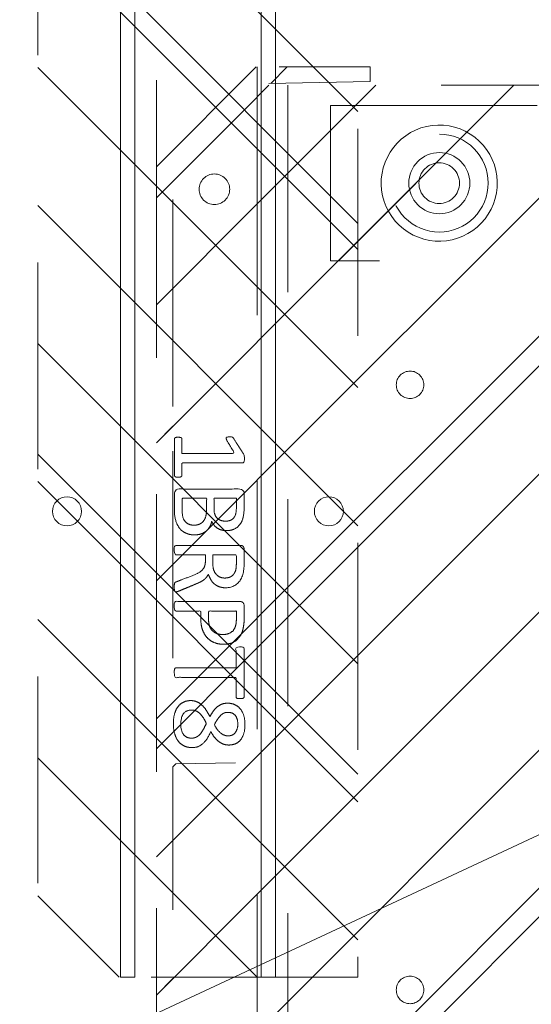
# Model space of a CAD drawing. Header units: inches. Extents: x -416 to -272, y -73 to 47.
# Tile 168 of 206: x -338.58 to -335.28, y 1.34 to 7.68. Entities that reach past the tile are written whole.
import ezdxf

# ---------------------------------------------------------------- set-up
doc = ezdxf.new("R2010")
doc.units = ezdxf.units.IN
doc.header["$LTSCALE"] = 32
doc.header["$MEASUREMENT"] = 0
doc.linetypes.add('Dash Style-1', pattern=[0.083328, 0.041656, -0.041672])
for name, color, linetype, lineweight in [('DashLine', 7, 'Continuous', 13), ('DashLineFill', 7, 'Dash Style-1', 13), ('Drawing', 7, 'Continuous', 18), ('None', 7, 'Continuous', 18), ('SolidLine', 7, 'Continuous', 15), ('WasteShelf_H', 7, 'Continuous', 18)]:
    doc.layers.add(name, color=color, linetype=linetype, lineweight=lineweight)
pattern_1 = [(45, (0, 0), (-1.61302, 1.93572), []), (45, (-1.0608, 1.0608), (-0.472346, 0.416761), [])]

# ---------------------------------------------------------------- blocks, each defined once
blk = doc.blocks.new('Group-10')
at = {"layer": 'DashLineFill', "linetype": 'Continuous', "lineweight": 13}
h = blk.add_hatch(dxfattribs=at)
h.set_pattern_fill('Steel', color=253, style=0, pattern_type=2)
h.set_pattern_definition(pattern_1)
h.paths.add_polyline_path([(2.9961, -7.5), (2.9961, -5.4378), (44.9961, -5.4378), (44.9961, -7.5)])
at = {"layer": 'DashLine', "flags": 128}
for points in [[(2.9961, -6.0626), (2.9961, -5.9689), (44.9961, -5.9689), (44.9961, -6.0626)], [(2.9961, -6.9689), (2.9961, -6.8752), (44.9961, -6.8752), (44.9961, -6.9689)]]:
    blk.add_lwpolyline(points, close=True, dxfattribs=at)
at = {"layer": 'DashLineFill', "flags": 128}
blk.add_lwpolyline([(2.9961, -7.5), (2.9961, -5.4378), (44.9961, -5.4378), (44.9961, -7.5)], close=True, dxfattribs=at)
at = {"layer": 'SolidLine', "flags": 128}
for points in [[(5.9024, -5.6252, -0.414214), (5.9961, -5.5315, -0.414214), (6.0898, -5.6252, -0.414214), (5.9961, -5.7189, -0.414214)], [(5.9024, -5.6252, -0.414214), (5.9961, -5.5315, -0.414214), (6.0898, -5.6252, -0.414214), (5.9961, -5.7189, -0.414214)], [(5.9024, -7.3126, -0.414214), (5.9961, -7.2189, -0.414214), (6.0898, -7.3126, -0.414214), (5.9961, -7.4063, -0.414214)], [(5.9024, -7.3126, -0.414214), (5.9961, -7.2189, -0.414214), (6.0898, -7.3126, -0.414214), (5.9961, -7.4063, -0.414214)]]:
    blk.add_lwpolyline(points, format="xyb", close=True, dxfattribs=at)
blk = doc.blocks.new('Group-13')
at = {"layer": 'None'}
blk.add_blockref('Group-10', (0, 0), dxfattribs=at)
blk = doc.blocks.new('Group-14')
at = {"layer": 'None'}
blk.add_blockref('Group-13', (0, 0), dxfattribs=at)
blk = doc.blocks.new('SL Leg Credenza (2D)-2')
at = {"layer": 'None'}
blk.add_blockref('Group-14', (0, 0), dxfattribs=at)
at = {"layer": 'Drawing', "color": 0, "flags": 1}
for tag in ['Tag', 'Catalog', 'Option1', 'Option2', 'Option3', 'Option4', 'Option5', 'Option6', 'Option7', 'Option8', 'Option9', 'Option10', 'Option11', 'Option12', 'Custom', 'FinishGroup', 'Discount', 'Item2', 'Item3', 'Item6', 'Item8', 'Item9', 'Item10', 'Item12', 'Item13', 'Item16', 'Item18', 'Item19', 'Item20', 'Item21', 'Item22', 'Item23', 'Item24', 'Item25', 'Item1', 'Item4', 'Item5', 'Item7', 'Item11', 'Item14', 'Item15', 'Item17']:
    blk.add_attdef(tag, (-12.8741, 13.4932), '', height=0.00709, dxfattribs=at)
blk = doc.blocks.new('Group-105')
at = {"layer": 'DashLine'}
blk.add_line((71.8898, -12.0079), (55.7172, -19.5493), dxfattribs=at)
blk = doc.blocks.new('1BRPT9-Bracket (2D)')
at = {"layer": 'DashLineFill', "linetype": 'Continuous', "lineweight": 13}
h = blk.add_hatch(dxfattribs=at)
h.set_pattern_fill('Steel', color=253, style=0, pattern_type=2)
h.set_pattern_definition(pattern_1)
edge = h.paths.add_edge_path()
edge.add_line((-2.3221, -8.7402), (-2.3221, 8.7402))
edge.add_line((-2.3221, 8.7402), (1.6779, 8.7402))
edge.add_arc((1.6779, 8.4882), 0.252, 0, 90, ccw=False)
edge.add_line((1.9299, 8.4882), (1.9299, 7.4803))
edge.add_line((1.9299, 7.4803), (2.3236, 7.4611))
edge.add_line((2.3236, 7.4611), (2.3236, -7.4803))
edge.add_line((2.3236, -7.4803), (1.9299, -7.4803))
edge.add_line((1.9299, -7.4803), (1.9299, -8.4882))
edge.add_arc((1.6779, -8.4882), 0.252, -90, 0, ccw=False)
edge.add_line((1.6779, -8.7402), (-2.3221, -8.7402))
h = blk.add_hatch(dxfattribs=at)
h.set_pattern_fill('Steel', color=253, style=0, pattern_type=2)
h.set_pattern_definition(pattern_1)
h.paths.add_polyline_path([(-1.1488, 8.4252), (-1.118, 8.4237), (-1.0874, 8.4191), (-1.0574, 8.4116), (-1.0283, 8.4012), (-1.0004, 8.388), (-0.9739, 8.3721), (-0.949, 8.3537), (-0.9261, 8.3329), (-0.9054, 8.31), (-0.887, 8.2852), (-0.8711, 8.2587), (-0.8579, 8.2308), (-0.8474, 8.2017), (-0.8399, 8.1717), (-0.8354, 8.1411), (-0.8339, 8.1102), (-0.8354, 8.0794), (-0.8399, 8.0488), (-0.8474, 8.0188), (-0.8579, 7.9897), (-0.8711, 7.9618), (-0.887, 7.9353), (-0.9054, 7.9104), (-0.9261, 7.8875), (-0.949, 7.8668), (-0.9739, 7.8484), (-1.0004, 7.8325), (-1.0283, 7.8193), (-1.0574, 7.8088), (-1.0874, 7.8013), (-1.118, 7.7968), (-1.1488, 7.7953), (-1.1797, 7.7968), (-1.2103, 7.8013), (-1.2403, 7.8088), (-1.2694, 7.8193), (-1.2973, 7.8325), (-1.3238, 7.8484), (-1.3486, 7.8668), (-1.3716, 7.8875), (-1.3923, 7.9104), (-1.4107, 7.9353), (-1.4266, 7.9618), (-1.4398, 7.9897), (-1.4502, 8.0188), (-1.4577, 8.0488), (-1.4623, 8.0794), (-1.4638, 8.1102), (-1.4623, 8.1411), (-1.4577, 8.1717), (-1.4502, 8.2017), (-1.4398, 8.2308), (-1.4266, 8.2587), (-1.4107, 8.2852), (-1.3923, 8.31), (-1.3716, 8.3329), (-1.3486, 8.3537), (-1.3238, 8.3721), (-1.2973, 8.388), (-1.2694, 8.4012), (-1.2403, 8.4116), (-1.2103, 8.4191), (-1.1797, 8.4237)])
h = blk.add_hatch(dxfattribs=at)
h.set_pattern_fill('Steel', color=253, style=0, pattern_type=2)
h.set_pattern_definition(pattern_1)
h.paths.add_polyline_path([(-1.1488, 8.3071), (-1.1295, 8.3061), (-1.1104, 8.3033), (-1.0917, 8.2986), (-1.0735, 8.2921), (-1.056, 8.2838), (-1.0395, 8.2739), (-1.024, 8.2624), (-1.0096, 8.2494), (-0.9967, 8.2351), (-0.9852, 8.2196), (-0.9752, 8.203), (-0.967, 8.1856), (-0.9605, 8.1674), (-0.9558, 8.1486), (-0.9529, 8.1295), (-0.952, 8.1102), (-0.9529, 8.0909), (-0.9558, 8.0718), (-0.9605, 8.0531), (-0.967, 8.0349), (-0.9752, 8.0174), (-0.9852, 8.0009), (-0.9967, 7.9854), (-1.0096, 7.971), (-1.024, 7.9581), (-1.0395, 7.9466), (-1.056, 7.9366), (-1.0735, 7.9284), (-1.0917, 7.9219), (-1.1104, 7.9172), (-1.1295, 7.9143), (-1.1488, 7.9134), (-1.1681, 7.9143), (-1.1872, 7.9172), (-1.206, 7.9219), (-1.2242, 7.9284), (-1.2416, 7.9366), (-1.2582, 7.9466), (-1.2737, 7.9581), (-1.288, 7.971), (-1.301, 7.9854), (-1.3125, 8.0009), (-1.3224, 8.0174), (-1.3307, 8.0349), (-1.3372, 8.0531), (-1.3419, 8.0718), (-1.3447, 8.0909), (-1.3457, 8.1102), (-1.3447, 8.1295), (-1.3419, 8.1486), (-1.3372, 8.1674), (-1.3307, 8.1856), (-1.3224, 8.203), (-1.3125, 8.2196), (-1.301, 8.2351), (-1.288, 8.2494), (-1.2737, 8.2624), (-1.2582, 8.2739), (-1.2416, 8.2838), (-1.2242, 8.2921), (-1.206, 8.2986), (-1.1872, 8.3033), (-1.1681, 8.3061)])
h = blk.add_hatch(dxfattribs=at)
h.set_pattern_fill('Steel', color=253, style=0, pattern_type=2)
h.set_pattern_definition(pattern_1)
h.paths.add_polyline_path([(-1.3378, 6.8996), (-1.3291, 6.8992), (-1.3205, 6.8979), (-1.3121, 6.8958), (-1.3039, 6.8929), (-1.2961, 6.8891), (-1.2886, 6.8847), (-1.2816, 6.8795), (-1.2752, 6.8737), (-1.2693, 6.8672), (-1.2642, 6.8602), (-1.2597, 6.8528), (-1.256, 6.8449), (-1.253, 6.8367), (-1.2509, 6.8283), (-1.2497, 6.8197), (-1.2492, 6.811), (-1.2497, 6.8023), (-1.2509, 6.7937), (-1.253, 6.7853), (-1.256, 6.7771), (-1.2597, 6.7693), (-1.2642, 6.7618), (-1.2693, 6.7548), (-1.2752, 6.7484), (-1.2816, 6.7425), (-1.2886, 6.7374), (-1.2961, 6.7329), (-1.3039, 6.7292), (-1.3121, 6.7263), (-1.3205, 6.7241), (-1.3291, 6.7229), (-1.3378, 6.7224), (-1.3465, 6.7229), (-1.3551, 6.7241), (-1.3635, 6.7263), (-1.3717, 6.7292), (-1.3796, 6.7329), (-1.387, 6.7374), (-1.394, 6.7425), (-1.4005, 6.7484), (-1.4063, 6.7548), (-1.4115, 6.7618), (-1.4159, 6.7693), (-1.4197, 6.7771), (-1.4226, 6.7853), (-1.4247, 6.7937), (-1.426, 6.8023), (-1.4264, 6.811), (-1.426, 6.8197), (-1.4247, 6.8283), (-1.4226, 6.8367), (-1.4197, 6.8449), (-1.4159, 6.8528), (-1.4115, 6.8602), (-1.4063, 6.8672), (-1.4005, 6.8737), (-1.394, 6.8795), (-1.387, 6.8847), (-1.3796, 6.8891), (-1.3717, 6.8929), (-1.3635, 6.8958), (-1.3551, 6.8979), (-1.3465, 6.8992)])
h = blk.add_hatch(dxfattribs=at)
h.set_pattern_fill('Steel', color=253, style=0, pattern_type=2)
h.set_pattern_definition(pattern_1)
h.paths.add_polyline_path([(-1.3378, 3.002), (-1.3291, 3.0015), (-1.3205, 3.0003), (-1.3121, 2.9982), (-1.3039, 2.9952), (-1.2961, 2.9915), (-1.2886, 2.987), (-1.2816, 2.9819), (-1.2752, 2.976), (-1.2693, 2.9696), (-1.2642, 2.9626), (-1.2597, 2.9551), (-1.256, 2.9473), (-1.253, 2.9391), (-1.2509, 2.9307), (-1.2497, 2.9221), (-1.2492, 2.9134), (-1.2497, 2.9047), (-1.2509, 2.8961), (-1.253, 2.8877), (-1.256, 2.8795), (-1.2597, 2.8716), (-1.2642, 2.8642), (-1.2693, 2.8572), (-1.2752, 2.8507), (-1.2816, 2.8449), (-1.2886, 2.8397), (-1.2961, 2.8353), (-1.3039, 2.8315), (-1.3121, 2.8286), (-1.3205, 2.8265), (-1.3291, 2.8252), (-1.3378, 2.8248), (-1.3465, 2.8252), (-1.3551, 2.8265), (-1.3635, 2.8286), (-1.3717, 2.8315), (-1.3796, 2.8353), (-1.387, 2.8397), (-1.394, 2.8449), (-1.4005, 2.8507), (-1.4063, 2.8572), (-1.4115, 2.8642), (-1.4159, 2.8716), (-1.4197, 2.8795), (-1.4226, 2.8877), (-1.4247, 2.8961), (-1.426, 2.9047), (-1.4264, 2.9134), (-1.426, 2.9221), (-1.4247, 2.9307), (-1.4226, 2.9391), (-1.4197, 2.9473), (-1.4159, 2.9551), (-1.4115, 2.9626), (-1.4063, 2.9696), (-1.4005, 2.976), (-1.394, 2.9819), (-1.387, 2.987), (-1.3796, 2.9915), (-1.3717, 2.9952), (-1.3635, 2.9982), (-1.3551, 3.0003), (-1.3465, 3.0015)])
at = {"layer": 'DashLineFill'}
blk.add_line((-2.1252, 8.7402), (-2.1252, -8.7402), dxfattribs=at)
at = {"layer": 'DashLineFill', "flags": 128}
blk.add_lwpolyline([(-2.3221, -8.7402), (-2.3221, 8.7402), (1.6779, 8.7402, -0.414214), (1.9299, 8.4882), (1.9299, 7.4803), (2.3236, 7.4611), (2.3236, -7.4803), (1.9299, -7.4803), (1.9299, -8.4882, -0.414214), (1.6779, -8.7402)], format="xyb", close=True, dxfattribs=at)
for points in [[(-1.1488, 8.4252), (-1.118, 8.4237), (-1.0874, 8.4191), (-1.0574, 8.4116), (-1.0283, 8.4012), (-1.0004, 8.388), (-0.9739, 8.3721), (-0.949, 8.3537), (-0.9261, 8.3329), (-0.9054, 8.31), (-0.887, 8.2852), (-0.8711, 8.2587), (-0.8579, 8.2308), (-0.8474, 8.2017), (-0.8399, 8.1717), (-0.8354, 8.1411), (-0.8339, 8.1102), (-0.8354, 8.0794), (-0.8399, 8.0488), (-0.8474, 8.0188), (-0.8579, 7.9897), (-0.8711, 7.9618), (-0.887, 7.9353), (-0.9054, 7.9104), (-0.9261, 7.8875), (-0.949, 7.8668), (-0.9739, 7.8484), (-1.0004, 7.8325), (-1.0283, 7.8193), (-1.0574, 7.8088), (-1.0874, 7.8013), (-1.118, 7.7968), (-1.1488, 7.7953), (-1.1797, 7.7968), (-1.2103, 7.8013), (-1.2403, 7.8088), (-1.2694, 7.8193), (-1.2973, 7.8325), (-1.3238, 7.8484), (-1.3486, 7.8668), (-1.3716, 7.8875), (-1.3923, 7.9104), (-1.4107, 7.9353), (-1.4266, 7.9618), (-1.4398, 7.9897), (-1.4502, 8.0188), (-1.4577, 8.0488), (-1.4623, 8.0794), (-1.4638, 8.1102), (-1.4623, 8.1411), (-1.4577, 8.1717), (-1.4502, 8.2017), (-1.4398, 8.2308), (-1.4266, 8.2587), (-1.4107, 8.2852), (-1.3923, 8.31), (-1.3716, 8.3329), (-1.3486, 8.3537), (-1.3238, 8.3721), (-1.2973, 8.388), (-1.2694, 8.4012), (-1.2403, 8.4116), (-1.2103, 8.4191), (-1.1797, 8.4237)], [(-1.1488, 8.3071), (-1.1295, 8.3061), (-1.1104, 8.3033), (-1.0917, 8.2986), (-1.0735, 8.2921), (-1.056, 8.2838), (-1.0395, 8.2739), (-1.024, 8.2624), (-1.0096, 8.2494), (-0.9967, 8.2351), (-0.9852, 8.2196), (-0.9752, 8.203), (-0.967, 8.1856), (-0.9605, 8.1674), (-0.9558, 8.1486), (-0.9529, 8.1295), (-0.952, 8.1102), (-0.9529, 8.0909), (-0.9558, 8.0718), (-0.9605, 8.0531), (-0.967, 8.0349), (-0.9752, 8.0174), (-0.9852, 8.0009), (-0.9967, 7.9854), (-1.0096, 7.971), (-1.024, 7.9581), (-1.0395, 7.9466), (-1.056, 7.9366), (-1.0735, 7.9284), (-1.0917, 7.9219), (-1.1104, 7.9172), (-1.1295, 7.9143), (-1.1488, 7.9134), (-1.1681, 7.9143), (-1.1872, 7.9172), (-1.206, 7.9219), (-1.2242, 7.9284), (-1.2416, 7.9366), (-1.2582, 7.9466), (-1.2737, 7.9581), (-1.288, 7.971), (-1.301, 7.9854), (-1.3125, 8.0009), (-1.3224, 8.0174), (-1.3307, 8.0349), (-1.3372, 8.0531), (-1.3419, 8.0718), (-1.3447, 8.0909), (-1.3457, 8.1102), (-1.3447, 8.1295), (-1.3419, 8.1486), (-1.3372, 8.1674), (-1.3307, 8.1856), (-1.3224, 8.203), (-1.3125, 8.2196), (-1.301, 8.2351), (-1.288, 8.2494), (-1.2737, 8.2624), (-1.2582, 8.2739), (-1.2416, 8.2838), (-1.2242, 8.2921), (-1.206, 8.2986), (-1.1872, 8.3033), (-1.1681, 8.3061)], [(-1.3378, 6.8996), (-1.3291, 6.8992), (-1.3205, 6.8979), (-1.3121, 6.8958), (-1.3039, 6.8929), (-1.2961, 6.8891), (-1.2886, 6.8847), (-1.2816, 6.8795), (-1.2752, 6.8737), (-1.2693, 6.8672), (-1.2642, 6.8602), (-1.2597, 6.8528), (-1.256, 6.8449), (-1.253, 6.8367), (-1.2509, 6.8283), (-1.2497, 6.8197), (-1.2492, 6.811), (-1.2497, 6.8023), (-1.2509, 6.7937), (-1.253, 6.7853), (-1.256, 6.7771), (-1.2597, 6.7693), (-1.2642, 6.7618), (-1.2693, 6.7548), (-1.2752, 6.7484), (-1.2816, 6.7425), (-1.2886, 6.7374), (-1.2961, 6.7329), (-1.3039, 6.7292), (-1.3121, 6.7263), (-1.3205, 6.7241), (-1.3291, 6.7229), (-1.3378, 6.7224), (-1.3465, 6.7229), (-1.3551, 6.7241), (-1.3635, 6.7263), (-1.3717, 6.7292), (-1.3796, 6.7329), (-1.387, 6.7374), (-1.394, 6.7425), (-1.4005, 6.7484), (-1.4063, 6.7548), (-1.4115, 6.7618), (-1.4159, 6.7693), (-1.4197, 6.7771), (-1.4226, 6.7853), (-1.4247, 6.7937), (-1.426, 6.8023), (-1.4264, 6.811), (-1.426, 6.8197), (-1.4247, 6.8283), (-1.4226, 6.8367), (-1.4197, 6.8449), (-1.4159, 6.8528), (-1.4115, 6.8602), (-1.4063, 6.8672), (-1.4005, 6.8737), (-1.394, 6.8795), (-1.387, 6.8847), (-1.3796, 6.8891), (-1.3717, 6.8929), (-1.3635, 6.8958), (-1.3551, 6.8979), (-1.3465, 6.8992)], [(-1.3378, 3.002), (-1.3291, 3.0015), (-1.3205, 3.0003), (-1.3121, 2.9982), (-1.3039, 2.9952), (-1.2961, 2.9915), (-1.2886, 2.987), (-1.2816, 2.9819), (-1.2752, 2.976), (-1.2693, 2.9696), (-1.2642, 2.9626), (-1.2597, 2.9551), (-1.256, 2.9473), (-1.253, 2.9391), (-1.2509, 2.9307), (-1.2497, 2.9221), (-1.2492, 2.9134), (-1.2497, 2.9047), (-1.2509, 2.8961), (-1.253, 2.8877), (-1.256, 2.8795), (-1.2597, 2.8716), (-1.2642, 2.8642), (-1.2693, 2.8572), (-1.2752, 2.8507), (-1.2816, 2.8449), (-1.2886, 2.8397), (-1.2961, 2.8353), (-1.3039, 2.8315), (-1.3121, 2.8286), (-1.3205, 2.8265), (-1.3291, 2.8252), (-1.3378, 2.8248), (-1.3465, 2.8252), (-1.3551, 2.8265), (-1.3635, 2.8286), (-1.3717, 2.8315), (-1.3796, 2.8353), (-1.387, 2.8397), (-1.394, 2.8449), (-1.4005, 2.8507), (-1.4063, 2.8572), (-1.4115, 2.8642), (-1.4159, 2.8716), (-1.4197, 2.8795), (-1.4226, 2.8877), (-1.4247, 2.8961), (-1.426, 2.9047), (-1.4264, 2.9134), (-1.426, 2.9221), (-1.4247, 2.9307), (-1.4226, 2.9391), (-1.4197, 2.9473), (-1.4159, 2.9551), (-1.4115, 2.9626), (-1.4063, 2.9696), (-1.4005, 2.976), (-1.394, 2.9819), (-1.387, 2.987), (-1.3796, 2.9915), (-1.3717, 2.9952), (-1.3635, 2.9982), (-1.3551, 3.0003), (-1.3465, 3.0015)]]:
    blk.add_lwpolyline(points, close=True, dxfattribs=at)
blk = doc.blocks.new('Group-66')
at = {"layer": 'WasteShelf_H', "color": 7}
for points, knots in [([(-2.8316, 6.2154), (-2.839, 6.2154), (-2.8528, 6.2182), (-2.8556, 6.2265), (-2.8556, 6.3455), (-2.8556, 6.4645), (-2.8537, 6.4682), (-2.8482, 6.4719), (-2.839, 6.4738), (-2.826, 6.4738), (-2.8168, 6.4719), (-2.8113, 6.4701), (-2.8076, 6.4645), (-2.8076, 6.4156), (-2.8076, 6.3686), (-2.6378, 6.3686), (-2.468, 6.3686), (-2.4938, 6.4119), (-2.5197, 6.4553), (-2.5215, 6.4609), (-2.5234, 6.4701), (-2.5197, 6.4738), (-2.5086, 6.4756), (-2.4962, 6.4756), (-2.4865, 6.4756), (-2.4809, 6.4738), (-2.4772, 6.4701), (-2.4754, 6.4664), (-2.4422, 6.4147), (-2.409, 6.363), (-2.4071, 6.3612), (-2.4071, 6.3575), (-2.4053, 6.352), (-2.4053, 6.3349), (-2.4053, 6.3169), (-2.409, 6.3114), (-2.4126, 6.3095), (-2.611, 6.3095), (-2.8076, 6.3095), (-2.8076, 6.2689), (-2.8076, 6.2246), (-2.8113, 6.2209), (-2.8168, 6.2173), (-2.826, 6.2154), (-2.8316, 6.2154)], [0, 0, 0, 0.00261, 0.007831, 0.010441, 0.176195, 0.178805, 0.181415, 0.184026, 0.186636, 0.188594, 0.190551, 0.192509, 0.194467, 0.244389, 0.244389, 0.424498, 0.424498, 0.47805, 0.47805, 0.484241, 0.490432, 0.496622, 0.502813, 0.507071, 0.510941, 0.514811, 0.518682, 0.518682, 0.576295, 0.576295, 0.578743, 0.58119, 0.583638, 0.590247, 0.593184, 0.596122, 0.599059, 0.911881, 0.911881, 0.976501, 0.982376, 0.988251, 0.994125, 1, 1, 1]), ([(-2.7264, 5.8443), (-2.7485, 5.8443), (-2.7836, 5.8554), (-2.8131, 5.8738), (-2.8334, 5.9015), (-2.8556, 5.9513), (-2.8556, 6.0584), (-2.8556, 6.1248), (-2.8445, 6.1396), (-2.6313, 6.1396), (-2.4182, 6.1396), (-2.4071, 6.1248), (-2.4071, 6.0667), (-2.4071, 5.9753), (-2.4237, 5.9237), (-2.4514, 5.8904), (-2.4938, 5.872), (-2.5363, 5.872), (-2.5658, 5.8794), (-2.5898, 5.8941), (-2.6101, 5.9181), (-2.6157, 5.931), (-2.6193, 5.9126), (-2.6378, 5.8812), (-2.6655, 5.8572), (-2.7042, 5.8443), (-2.7264, 5.8443)], [0, 0, 0, 0.031455, 0.06291, 0.094366, 0.125821, 0.188731, 0.266159, 0.275837, 0.285516, 0.435531, 0.44521, 0.454888, 0.521427, 0.574659, 0.627891, 0.681123, 0.734355, 0.762747, 0.791139, 0.819531, 0.847924, 0.847924, 0.885943, 0.923962, 0.961981, 1, 1, 1]), ([(-2.7301, 5.907), (-2.7098, 5.907), (-2.6802, 5.92), (-2.6599, 5.944), (-2.6489, 5.9809), (-2.6489, 6.0445), (-2.6489, 6.0805), (-2.7273, 6.0805), (-2.8057, 6.0805), (-2.8057, 6.0371), (-2.8057, 5.9532), (-2.7781, 5.92), (-2.7485, 5.907), (-2.7301, 5.907)], [0, 0, 0, 0.079156, 0.158312, 0.237468, 0.316624, 0.419526, 0.419526, 0.643799, 0.643799, 0.767809, 0.883905, 0.941952, 1, 1, 1]), ([(-2.5271, 5.9329), (-2.5105, 5.9329), (-2.4846, 5.9421), (-2.4662, 5.9624), (-2.4569, 5.9938), (-2.4569, 6.0491), (-2.4569, 6.0805), (-2.5289, 6.0805), (-2.6009, 6.0805), (-2.6009, 6.0464), (-2.6009, 5.9901), (-2.5898, 5.9606), (-2.5695, 5.9421), (-2.5418, 5.9329), (-2.5271, 5.9329)], [0, 0, 0, 0.074499, 0.148998, 0.223496, 0.297995, 0.395417, 0.395417, 0.61891, 0.61891, 0.724928, 0.793696, 0.862464, 0.931232, 1, 1, 1]), ([(-2.8463, 5.478), (-2.85, 5.478), (-2.8537, 5.4798), (-2.8556, 5.4872), (-2.8574, 5.5001), (-2.8574, 5.5186), (-2.8556, 5.5296), (-2.8537, 5.537), (-2.8482, 5.5407), (-2.8426, 5.5426), (-2.79, 5.5629), (-2.7375, 5.5832), (-2.719, 5.5906), (-2.6895, 5.6053), (-2.6673, 5.6275), (-2.6563, 5.657), (-2.6563, 5.6967), (-2.6563, 5.716), (-2.7513, 5.716), (-2.85, 5.716), (-2.8537, 5.7197), (-2.8556, 5.7271), (-2.8574, 5.7382), (-2.8574, 5.7548), (-2.8556, 5.7659), (-2.8537, 5.7733), (-2.85, 5.7769), (-2.6387, 5.7769), (-2.4182, 5.7769), (-2.4071, 5.7622), (-2.4071, 5.7068), (-2.4071, 5.6422), (-2.409, 5.6201), (-2.4108, 5.6108), (-2.4145, 5.585), (-2.4348, 5.5444), (-2.4643, 5.5186), (-2.5031, 5.5038), (-2.5474, 5.5038), (-2.5843, 5.5167), (-2.612, 5.5389), (-2.6304, 5.5721), (-2.6378, 5.5906), (-2.6433, 5.5795), (-2.6581, 5.561), (-2.6784, 5.5463), (-2.7061, 5.5333), (-2.7227, 5.526), (-2.7716, 5.5057), (-2.8205, 5.4854), (-2.8334, 5.4798), (-2.8445, 5.478), (-2.8463, 5.478)], [0, 0, 0, 0.004018, 0.008035, 0.012053, 0.01607, 0.020088, 0.024105, 0.028123, 0.03214, 0.03214, 0.070951, 0.070951, 0.084634, 0.098317, 0.112001, 0.125684, 0.138745, 0.138745, 0.202807, 0.205295, 0.207782, 0.21027, 0.212758, 0.214748, 0.216739, 0.218729, 0.220719, 0.332671, 0.339637, 0.346603, 0.391882, 0.407555, 0.423229, 0.423229, 0.466696, 0.510164, 0.553631, 0.597099, 0.640566, 0.684033, 0.727501, 0.770968, 0.770968, 0.798042, 0.825115, 0.852188, 0.879262, 0.879262, 0.958132, 0.958132, 0.979066, 1, 1, 1]), ([(-2.5326, 5.5666), (-2.5049, 5.5666), (-2.4699, 5.5906), (-2.4606, 5.6182), (-2.4588, 5.6275), (-2.4569, 5.6496), (-2.4569, 5.6911), (-2.4569, 5.716), (-2.5326, 5.716), (-2.6083, 5.716), (-2.6083, 5.6874), (-2.6083, 5.6348), (-2.5972, 5.6016), (-2.5751, 5.5776), (-2.5474, 5.5666), (-2.5326, 5.5666)], [0, 0, 0, 0.142515, 0.285031, 0.285031, 0.330993, 0.376955, 0.445899, 0.445899, 0.655281, 0.655281, 0.734439, 0.800829, 0.867219, 0.93361, 1, 1, 1]), ([(-2.5381, 5.14), (-2.5732, 5.14), (-2.6267, 5.1621), (-2.6636, 5.2027), (-2.6858, 5.2618), (-2.6858, 5.3291), (-2.6858, 5.3541), (-2.7661, 5.3541), (-2.85, 5.3541), (-2.8537, 5.3578), (-2.8556, 5.3651), (-2.8574, 5.3762), (-2.8574, 5.3928), (-2.8556, 5.4039), (-2.8537, 5.4113), (-2.85, 5.415), (-2.6396, 5.415), (-2.42, 5.415), (-2.4071, 5.4002), (-2.4071, 5.343), (-2.4071, 5.2802), (-2.4108, 5.2544), (-2.4182, 5.2175), (-2.4403, 5.1806), (-2.4717, 5.1529), (-2.5141, 5.14), (-2.5381, 5.14)], [0, 0, 0, 0.066268, 0.132535, 0.198803, 0.26507, 0.303966, 0.303966, 0.429297, 0.43506, 0.440822, 0.446584, 0.452347, 0.456957, 0.461567, 0.466177, 0.470786, 0.728938, 0.745073, 0.761208, 0.845107, 0.870922, 0.896738, 0.922553, 0.948369, 0.974184, 1, 1, 1]), ([(-2.5437, 5.2027), (-2.516, 5.2027), (-2.4791, 5.223), (-2.4625, 5.2526), (-2.4569, 5.2839), (-2.4569, 5.3273), (-2.4569, 5.3541), (-2.5464, 5.3541), (-2.6359, 5.3541), (-2.6359, 5.3273), (-2.6359, 5.2747), (-2.623, 5.2378), (-2.5972, 5.2138), (-2.564, 5.2027), (-2.5437, 5.2027)], [0, 0, 0, 0.053098, 0.106195, 0.159293, 0.212391, 0.297937, 0.297937, 0.584068, 0.584068, 0.669615, 0.752211, 0.834807, 0.917404, 1, 1, 1]), ([(-2.4329, 4.7901), (-2.4389, 4.7901), (-2.4496, 4.7901), (-2.4551, 4.7937), (-2.4588, 4.7993), (-2.4588, 4.8639), (-2.4588, 4.9266), (-2.6526, 4.9266), (-2.85, 4.9266), (-2.8537, 4.9303), (-2.8556, 4.9377), (-2.8574, 4.9488), (-2.8574, 4.9654), (-2.8556, 4.9764), (-2.8537, 4.9838), (-2.85, 4.9875), (-2.6526, 4.9875), (-2.4588, 4.9875), (-2.4588, 5.0503), (-2.4588, 5.1149), (-2.4551, 5.1204), (-2.4496, 5.1222), (-2.4403, 5.1241), (-2.4274, 5.1241), (-2.4163, 5.1222), (-2.4108, 5.1204), (-2.4071, 5.1149), (-2.4071, 4.9571), (-2.4071, 4.7993), (-2.4108, 4.7937), (-2.4163, 4.7901), (-2.4274, 4.7901), (-2.4329, 4.7901)], [0, 0, 0, 0.003046, 0.005389, 0.007733, 0.010076, 0.089744, 0.089744, 0.335779, 0.340465, 0.345152, 0.349838, 0.354524, 0.360382, 0.36624, 0.372099, 0.377957, 0.6855, 0.6855, 0.785085, 0.788014, 0.790943, 0.793872, 0.796801, 0.798998, 0.801195, 0.803391, 0.805588, 0.991213, 0.99341, 0.995606, 0.997803, 1, 1, 1]), ([(-2.7411, 4.4744), (-2.7688, 4.4744), (-2.815, 4.4947), (-2.8463, 4.5353), (-2.8629, 4.5925), (-2.8629, 4.6626), (-2.8482, 4.718), (-2.8187, 4.7568), (-2.7781, 4.7771), (-2.7301, 4.7771), (-2.695, 4.7623), (-2.6655, 4.7365), (-2.6396, 4.6977), (-2.6267, 4.6737), (-2.6157, 4.6959), (-2.5917, 4.7272), (-2.564, 4.7494), (-2.5326, 4.7605), (-2.4902, 4.7605), (-2.4496, 4.7438), (-2.4182, 4.7088), (-2.4016, 4.6571), (-2.4016, 4.587), (-2.4182, 4.5372), (-2.4459, 4.5058), (-2.4828, 4.491), (-2.5234, 4.491), (-2.5547, 4.5021), (-2.5843, 4.5242), (-2.6101, 4.5556), (-2.6212, 4.5778), (-2.6544, 4.5002), (-2.7208, 4.4744), (-2.7411, 4.4744)], [0, 0, 0, 0.040945, 0.08189, 0.122836, 0.163781, 0.200632, 0.237482, 0.274333, 0.311184, 0.338205, 0.365227, 0.392248, 0.419269, 0.419269, 0.443822, 0.468375, 0.492928, 0.51748, 0.549396, 0.581313, 0.613229, 0.645145, 0.677061, 0.708977, 0.740893, 0.772809, 0.799408, 0.826007, 0.852606, 0.879205, 0.879205, 0.969801, 1, 1, 1]), ([(-2.7467, 4.5353), (-2.7301, 4.5353), (-2.7042, 4.5464), (-2.6821, 4.5704), (-2.6618, 4.6054), (-2.6507, 4.6294), (-2.6599, 4.6516), (-2.6821, 4.6848), (-2.7042, 4.7051), (-2.7301, 4.7162), (-2.815, 4.7162), (-2.815, 4.5796), (-2.7781, 4.5353), (-2.7467, 4.5353)], [0, 0, 0, 0.062166, 0.124332, 0.186498, 0.248664, 0.248664, 0.305108, 0.361552, 0.417996, 0.474441, 0.742583, 0.871292, 1, 1, 1]), ([(-2.5105, 4.5501), (-2.4957, 4.5501), (-2.4735, 4.5593), (-2.4569, 4.5796), (-2.4477, 4.6073), (-2.4477, 4.6626), (-2.4809, 4.7014), (-2.5252, 4.7014), (-2.5474, 4.6922), (-2.5677, 4.6719), (-2.588, 4.6423), (-2.599, 4.622), (-2.5806, 4.587), (-2.5363, 4.5501), (-2.5105, 4.5501)], [0, 0, 0, 0.064819, 0.129638, 0.194457, 0.259276, 0.388914, 0.518552, 0.583375, 0.648198, 0.71302, 0.777843, 0.777843, 0.888922, 1, 1, 1])]:
    blk.add_open_spline(points, degree=2, knots=knots, dxfattribs=at)
blk = doc.blocks.new('1BRPT8_Cover (2D)')
at = {"layer": 'DashLineFill', "linetype": 'Continuous', "lineweight": 13}
h = blk.add_hatch(dxfattribs=at)
h.set_pattern_fill('Steel', color=253, style=0, pattern_type=2)
h.set_pattern_definition(pattern_1)
h.paths.add_polyline_path([(-1.5945, -8.7638), (-2.3228, -8.7638), (-2.3228, -8.7511), (-2.8261, -8.7423), (-2.8664, -8.7028), (-2.8664, -6.673), (-2.8472, -6.6533), (-2.3228, -6.6441), (-2.3228, -6.5842), (-2.8472, -6.5751), (-2.8664, -6.5554), (-2.8664, -4.4682), (-2.8472, -4.4486), (-2.3228, -4.4394), (-2.3228, -4.3795), (-2.8472, -4.3703), (-2.8664, -4.3507), (-2.8664, -2.2635), (-2.8472, -2.2438), (-2.3228, -2.2347), (-2.3228, -2.1748), (-2.8472, -2.1656), (-2.8664, -2.1459), (-2.8664, -0.0588), (-2.8472, -0.0391), (-2.3228, -0.03), (-2.3228, 0.03), (-2.8472, 0.0391), (-2.8664, 0.0588), (-2.8664, 2.1459), (-2.8472, 2.1656), (-2.3228, 2.1748), (-2.3228, 2.2347), (-2.8472, 2.2438), (-2.8664, 2.2635), (-2.8664, 4.3507), (-2.8472, 4.3703), (-2.3228, 4.3795), (-2.3228, 4.4394), (-2.8472, 4.4486), (-2.8664, 4.4682), (-2.8655, 6.5554), (-2.8472, 6.5751), (-2.3228, 6.5842), (-2.3228, 6.6441), (-2.8472, 6.6533), (-2.8664, 6.673), (-2.8664, 8.7028), (-2.8261, 8.7423), (-1.5945, 8.7638), (-1.5945, 8.8583), (-2.9724, 8.8583), (-2.9724, -8.8583), (-1.5945, -8.8583)])
h = blk.add_hatch(dxfattribs=at)
h.set_pattern_fill('Steel', color=253, style=0, pattern_type=2)
h.set_pattern_definition(pattern_1)
h.paths.add_polyline_path([(-2.3228, 8.8583), (-2.3228, -8.8583), (-2.9724, -8.8583), (-2.9724, 8.8583)])
at = {"layer": 'DashLineFill', "flags": 128}
for points in [[(-1.5945, -8.7638), (-2.3228, -8.7638), (-2.3228, -8.7511), (-2.8261, -8.7423), (-2.8664, -8.7028), (-2.8664, -6.673), (-2.8472, -6.6533), (-2.3228, -6.6441), (-2.3228, -6.5842), (-2.8472, -6.5751), (-2.8664, -6.5554), (-2.8664, -4.4682), (-2.8472, -4.4486), (-2.3228, -4.4394), (-2.3228, -4.3795), (-2.8472, -4.3703), (-2.8664, -4.3507), (-2.8664, -2.2635), (-2.8472, -2.2438), (-2.3228, -2.2347), (-2.3228, -2.1748), (-2.8472, -2.1656), (-2.8664, -2.1459), (-2.8664, -0.0588), (-2.8472, -0.0391), (-2.3228, -0.03), (-2.3228, 0.03), (-2.8472, 0.0391), (-2.8664, 0.0588), (-2.8664, 2.1459), (-2.8472, 2.1656), (-2.3228, 2.1748), (-2.3228, 2.2347), (-2.8472, 2.2438), (-2.8664, 2.2635), (-2.8664, 4.3507), (-2.8472, 4.3703), (-2.3228, 4.3795), (-2.3228, 4.4394), (-2.8472, 4.4486), (-2.8664, 4.4682), (-2.8655, 6.5554), (-2.8472, 6.5751), (-2.3228, 6.5842), (-2.3228, 6.6441), (-2.8472, 6.6533), (-2.8664, 6.673), (-2.8664, 8.7028), (-2.8261, 8.7423), (-1.5945, 8.7638), (-1.5945, 8.8583), (-2.9724, 8.8583), (-2.9724, -8.8583), (-1.5945, -8.8583)], [(-2.3228, 8.8583), (-2.3228, -8.8583), (-2.9724, -8.8583), (-2.9724, 8.8583)]]:
    blk.add_lwpolyline(points, close=True, dxfattribs=at)
at = {"layer": 'SolidLine', "flags": 128}
blk.add_lwpolyline([(-2.5, 8.0709), (-2.5005, 8.0612), (-2.5019, 8.0517), (-2.5042, 8.0423), (-2.5075, 8.0332), (-2.5116, 8.0245), (-2.5166, 8.0162), (-2.5223, 8.0084), (-2.5288, 8.0013), (-2.536, 7.9948), (-2.5437, 7.989), (-2.552, 7.9841), (-2.5608, 7.9799), (-2.5699, 7.9767), (-2.5792, 7.9743), (-2.5888, 7.9729), (-2.5984, 7.9724), (-2.6081, 7.9729), (-2.6176, 7.9743), (-2.627, 7.9767), (-2.6361, 7.9799), (-2.6448, 7.9841), (-2.6531, 7.989), (-2.6609, 7.9948), (-2.668, 8.0013), (-2.6745, 8.0084), (-2.6803, 8.0162), (-2.6852, 8.0245), (-2.6894, 8.0332), (-2.6926, 8.0423), (-2.695, 8.0517), (-2.6964, 8.0612), (-2.6969, 8.0709), (-2.6964, 8.0805), (-2.695, 8.0901), (-2.6926, 8.0994), (-2.6894, 8.1085), (-2.6852, 8.1173), (-2.6803, 8.1255), (-2.6745, 8.1333), (-2.668, 8.1405), (-2.6609, 8.1469), (-2.6531, 8.1527), (-2.6448, 8.1577), (-2.6361, 8.1618), (-2.627, 8.1651), (-2.6176, 8.1674), (-2.6081, 8.1688), (-2.5984, 8.1693), (-2.5888, 8.1688), (-2.5792, 8.1674), (-2.5699, 8.1651), (-2.5608, 8.1618), (-2.552, 8.1577), (-2.5437, 8.1527), (-2.536, 8.1469), (-2.5288, 8.1405), (-2.5223, 8.1333), (-2.5166, 8.1255), (-2.5116, 8.1173), (-2.5075, 8.1085), (-2.5042, 8.0994), (-2.5019, 8.0901), (-2.5005, 8.0805)], close=True, dxfattribs=at)
at = {"layer": 'WasteShelf_H', "color": 7}
blk.add_blockref('Group-66', (0, 0), dxfattribs=at)
blk = doc.blocks.new('1BRPT5-RightBeam (2D)')
at = {"layer": 'DashLineFill', "linetype": 'Continuous', "lineweight": 13}
h = blk.add_hatch(dxfattribs=at)
h.set_pattern_fill('Steel', color=253, style=0, pattern_type=2)
h.set_pattern_definition(pattern_1)
h.paths.add_polyline_path([(-1.8504, 0.5), (20.4724, 0.5), (20.4724, -0.5), (-1.8504, -0.5)])
at = {"layer": 'DashLineFill', "flags": 128}
blk.add_lwpolyline([(-1.8504, 0.5), (20.4724, 0.5), (20.4724, -0.5), (-1.8504, -0.5)], close=True, dxfattribs=at)
at = {"layer": 'SolidLine', "flags": 128}
for points in [[(-1.1768, -0.373), (-1.2132, -0.3686), (-1.2491, -0.3606), (-1.2839, -0.3491), (-1.3175, -0.3342), (-1.3494, -0.3162), (-1.3795, -0.2951), (-1.4073, -0.2711), (-1.4326, -0.2445), (-1.4552, -0.2156), (-1.4749, -0.1846), (-1.4914, -0.1519), (-1.5047, -0.1176), (-1.5145, -0.0823), (-1.5208, -0.0461), (-1.5235, -0.0095), (-1.5227, 0.0272), (-1.5182, 0.0636), (-1.5102, 0.0995), (-1.4987, 0.1343), (-1.4838, 0.1679), (-1.4658, 0.1998), (-1.4447, 0.2299), (-1.4207, 0.2577), (-1.3942, 0.283), (-1.3652, 0.3056), (-1.3342, 0.3253), (-1.3015, 0.3418), (-1.2672, 0.3551), (-1.2319, 0.3649), (-1.1957, 0.3712), (-1.1591, 0.3739), (-1.1224, 0.373), (-1.086, 0.3686), (-1.0502, 0.3606), (-1.0153, 0.3491), (-0.9817, 0.3342), (-0.9498, 0.3162), (-0.9197, 0.2951), (-0.8919, 0.2711), (-0.8666, 0.2446), (-0.844, 0.2156), (-0.8243, 0.1846), (-0.8078, 0.1519), (-0.7945, 0.1176), (-0.7847, 0.0823), (-0.7784, 0.0461), (-0.7757, 0.0095), (-0.7766, -0.0272), (-0.781, -0.0636), (-0.789, -0.0995), (-0.8005, -0.1343), (-0.8154, -0.1679), (-0.8334, -0.1998), (-0.8545, -0.2299), (-0.8785, -0.2577), (-0.9051, -0.283), (-0.934, -0.3056), (-0.965, -0.3253), (-0.9977, -0.3418), (-1.032, -0.3551), (-1.0673, -0.3649), (-1.1035, -0.3712), (-1.1401, -0.3739)], [(-1.1496, -0.1308), (-1.1624, -0.1302), (-1.1751, -0.1283), (-1.1876, -0.1252), (-1.1997, -0.1209), (-1.2113, -0.1154), (-1.2223, -0.1088), (-1.2326, -0.1011), (-1.2421, -0.0925), (-1.2508, -0.083), (-1.2584, -0.0727), (-1.265, -0.0617), (-1.2705, -0.0501), (-1.2748, -0.038), (-1.2779, -0.0255), (-1.2798, -0.0128), (-1.2805, 0), (-1.2798, 0.0128), (-1.2779, 0.0255), (-1.2748, 0.038), (-1.2705, 0.0501), (-1.265, 0.0617), (-1.2584, 0.0727), (-1.2508, 0.083), (-1.2421, 0.0925), (-1.2326, 0.1011), (-1.2223, 0.1088), (-1.2113, 0.1154), (-1.1997, 0.1209), (-1.1876, 0.1252), (-1.1751, 0.1283), (-1.1624, 0.1302), (-1.1496, 0.1308), (-1.1368, 0.1302), (-1.1241, 0.1283), (-1.1116, 0.1252), (-1.0995, 0.1209), (-1.0879, 0.1154), (-1.0769, 0.1088), (-1.0666, 0.1011), (-1.0571, 0.0925), (-1.0485, 0.083), (-1.0408, 0.0727), (-1.0342, 0.0617), (-1.0287, 0.0501), (-1.0244, 0.038), (-1.0213, 0.0255), (-1.0194, 0.0128), (-1.0188, 0), (-1.0194, -0.0128), (-1.0213, -0.0255), (-1.0244, -0.038), (-1.0287, -0.0501), (-1.0342, -0.0617), (-1.0408, -0.0727), (-1.0485, -0.083), (-1.0571, -0.0925), (-1.0666, -0.1011), (-1.0769, -0.1088), (-1.0879, -0.1154), (-1.0995, -0.1209), (-1.1116, -0.1252), (-1.1241, -0.1283), (-1.1368, -0.1302)]]:
    blk.add_lwpolyline(points, close=True, dxfattribs=at)
blk = doc.blocks.new('Group-106')
at = {"layer": 'None', "color": 7, "rotation": 180}
for name, p in [('1BRPT8_Cover (2D)', (62.9921, -12.0079)), ('1BRPT9-Bracket (2D)', (62.9921, -12.0079)), ('1BRPT5-RightBeam (2D)', (62.9921, -20.1181))]:
    blk.add_blockref(name, p, dxfattribs=at)
blk = doc.blocks.new('Group-107')
at = {"layer": 'None'}
blk.add_blockref('Group-105', (0, 0), dxfattribs=at)
blk.add_blockref('Group-106', (0, 0), dxfattribs=at)
blk = doc.blocks.new('SL Credenza Desk (2D)-3')
at = {"layer": 'None'}
blk.add_blockref('Group-107', (0, 0), dxfattribs=at)
at = {"layer": 'Drawing', "color": 0, "flags": 1}
for tag in ['Tag', 'Catalog', 'Option1', 'Option2', 'Option3', 'Option4', 'Option5', 'Option6', 'Option7', 'Option8', 'Option9', 'Option10', 'Option11', 'Option12', 'Custom', 'FinishGroup', 'Discount', 'Item2', 'Item3', 'Item6', 'Item9', 'Item10', 'Item12', 'Item13', 'Item16', 'Item19', 'Item20', 'Item21', 'Item22', 'Item23', 'Item24', 'Item25', 'Item8', 'Item18', 'Item1', 'Item4', 'Item5', 'Item7', 'Item11', 'Item14', 'Item15', 'Item17']:
    blk.add_attdef(tag, (15.7192, 1.4853), '', height=0.00709, dxfattribs=at)
blk = doc.blocks.new('Group-108')
at = {"layer": 'Drawing', "rotation": 180}
blk.add_blockref('SL Credenza Desk (2D)-3', (87.727, 1.4853), dxfattribs=at)
at = {"layer": 'Drawing', "color": 0, "flags": 1}
for tag in ['Tag', 'Catalog', 'Option1', 'Option2', 'Option3', 'Option4', 'Option5', 'Option6', 'Option7', 'Option8', 'Option9', 'Option10', 'Option11', 'Option12', 'Custom', 'FinishGroup', 'Discount', 'Item2', 'Item3', 'Item6', 'Item9', 'Item10', 'Item12', 'Item13', 'Item16', 'Item19', 'Item20', 'Item21', 'Item22', 'Item23', 'Item24', 'Item25', 'Item8', 'Item18', 'Item1', 'Item4', 'Item5', 'Item7', 'Item11', 'Item14', 'Item15', 'Item17']:
    blk.add_attdef(tag, (15.7192, 1.4853), '', height=0.00709, dxfattribs=at)

msp = doc.modelspace()

# ---------------------------------------------------------------- block references
at = {"layer": 'Drawing', "rotation": 90}
msp.add_blockref('SL Leg Credenza (2D)-2', (-343.8976, -1.4843), dxfattribs=at)

# ---------------------------------------------------------------- next in the draw order: block references
at = {"layer": 'Drawing', "color": 7}
msp.add_blockref('Group-108', (-359.4593, -14.9775), dxfattribs=at)

doc.saveas('drawing.dxf')
